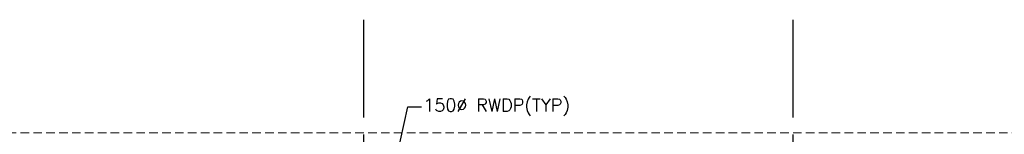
# Model space of a CAD drawing. Extents: x -7650383 to 4934791, y -114316 to 1826789.
# Tile 33 of 131: x 506314 to 529256, y -9608 to -6939. Entities that reach past the tile are written whole.
import ezdxf

# ---------------------------------------------------------------- set-up
doc = ezdxf.new("R2010")
doc.units = 0
doc.header["$LTSCALE"] = 800
doc.header["$MEASUREMENT"] = 0
for name, pattern in [('CENTER', [2, 1.25, -0.25, 0.25, -0.25]), ('CENTER2', [1.125, 0.75, -0.125, 0.125, -0.125]), ('DASHED', [0.75, 0.5, -0.25])]:
    doc.linetypes.add(name, pattern=pattern)
doc.layers.add('DRAIN', color=251, linetype='DASHED', lineweight=13)
doc.layers.add('LEADER', color=4, linetype='CONTINUOUS', lineweight=15)
doc.layers.add('GRID', color=8, linetype='CENTER')
doc.layers.add('TEXT', color=3, linetype='CONTINUOUS')
doc.styles.add('ROMANC', font='romanc')
doc.styles.add('ROMANS', font='ISO9.shx', dxfattribs={"width": 0.8})
doc.dimstyles.new('270-TA-100', dxfattribs={"dimscale": 150, "dimtxt": 400, "dimasz": 2, "dimexe": 0.75, "dimexo": 1, "dimgap": 1, "dimtad": 1, "dimdec": 0, "dimzin": 12, "dimdsep": 46, "dimtxsty": 'ROMANS', "dimcen": 0, "dimclrd": 256, "dimclre": 256, "dimclrt": 6, "dimadec": 1, "dimazin": 3, "dimtfac": 1, "dimtdec": 0, "dimtix": 1, "dimtmove": 2, "dimatfit": 0, "dimfxl": 1.25, "dimarcsym": 2})

msp = doc.modelspace()

# ---------------------------------------------------------------- linework, layer by layer
at = {"layer": 'DRAIN', "ltscale": 0.5, "flags": 128}
msp.add_lwpolyline([(491333.3, -9577.4), (545683.4, -9577.4)], dxfattribs=at)
at = {"layer": 'GRID', "linetype": 'CENTER2', "ltscale": 4}
for p, q in [((514333.3, -59615), (514333.3, -6939.4)), ((524333.4, -59615), (524333.4, -6939.4))]:
    msp.add_line(p, q, dxfattribs=at)

# ---------------------------------------------------------------- texts
at = {"layer": 'TEXT', "insert": (515717.7, -8779), "char_height": 300, "width": 7271.429, "attachment_point": 1, "style": 'ROMANC'}
msp.add_mtext('150%%C RWDP(TYP)', dxfattribs=at)

# ---------------------------------------------------------------- leaders
at = {"layer": 'LEADER'}
msp.add_leader([(514783.3, -11597.4), (515354.2, -8968.8), (515679.4, -8968.8)], dimstyle='270-TA-100', dxfattribs=at)

doc.saveas('drawing.dxf')
